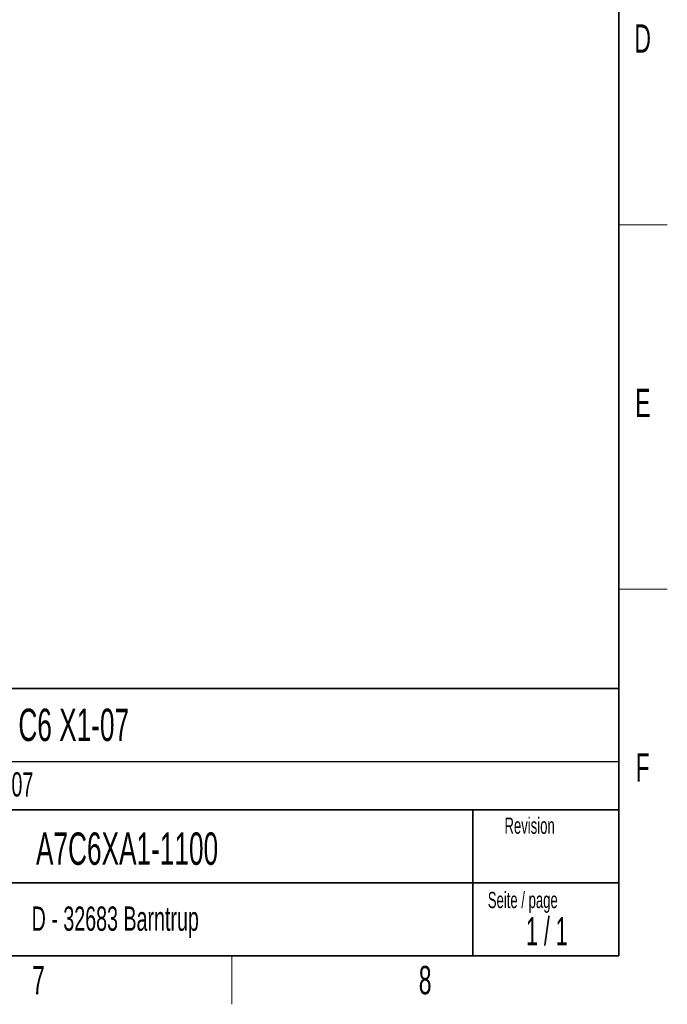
# Model space of a CAD drawing. Header units: millimetres. Extents: x 5 to 418, y 2 to 292.
# Tile 21 of 24: x 334 to 414, y 6 to 128. Entities that reach past the tile are written whole.
import ezdxf

# ---------------------------------------------------------------- set-up
doc = ezdxf.new("R2010")
doc.units = ezdxf.units.MM
doc.layers.add('SLD-0', color=7, linetype='Continuous')
doc.styles.add('SLDTEXTSTYLE0', font='TXT', dxfattribs={"width": 0.605})
doc.styles.add('SLDTEXTSTYLE1', font='TXT', dxfattribs={"width": 0.563})

msp = doc.modelspace()

# ---------------------------------------------------------------- linework, layer by layer
at = {"layer": 'SLD-0', "lineweight": 35}
for p, q in [((408, 12), (408, 282.5)), ((318, 45), (408, 45)), ((408, 45), (408, 12)), ((408, 30), (318, 30)), ((390, 12), (390, 30)), ((318, 21), (390, 21)), ((390, 21), (408, 21)), ((26, 12), (408, 12)), ((408, 12), (318, 12))]:
    msp.add_line(p, q, dxfattribs=at)
at = {"layer": 'SLD-0', "lineweight": 18}
for p, q in [((408, 102.25), (414, 102.25)), ((408, 57.25), (414, 57.25)), ((360.25, 6), (360.25, 12))]:
    msp.add_line(p, q, dxfattribs=at)
at = {"layer": 'SLD-0'}
msp.add_line((318, 36), (408, 36), dxfattribs=at)

# ---------------------------------------------------------------- texts
for s, insert, char_height, attachment_point, style in [('D', (410.9597, 127.0011), 3.5, 2, 'SLDTEXTSTYLE0'), ('E', (410.9816, 82.0011), 3.5, 2, 'SLDTEXTSTYLE0'), ('C6 X1-07', (333.8827, 42.5045), 4, 1, 'SLDTEXTSTYLE0'), ('F', (410.9536, 37.0011), 3.5, 2, 'SLDTEXTSTYLE0'), ('C6 X1-07', (325.4719, 34.6565), 3, 1, 'SLDTEXTSTYLE0'), ('Material-Nr. /', (318.6798, 27.8878), 2, 1, 'SLDTEXTSTYLE0'), ('Revision', (393.8965, 29.0591), 2, 1, 'SLDTEXTSTYLE0'), ('A7C6XA1-1100', (336.0565, 27.2216), 4, 1, 'SLDTEXTSTYLE0'), ('Seite / page', (391.8391, 19.8831), 2, 1, 'SLDTEXTSTYLE0'), ('D - 32683 Barntrup', (335.5202, 18.0787), 3, 1, 'SLDTEXTSTYLE0'), ('1 / 1', (399.1298, 16.7707), 3.5, 2, 'SLDTEXTSTYLE1'), ('7', (336.3527, 10.743), 3.5, 2, 'SLDTEXTSTYLE0'), ('8', (384.1027, 10.743), 3.5, 2, 'SLDTEXTSTYLE0')]:
    msp.add_mtext(s, dxfattribs=dict(at, insert=insert, char_height=char_height, attachment_point=attachment_point, style=style))

doc.saveas('drawing.dxf')
